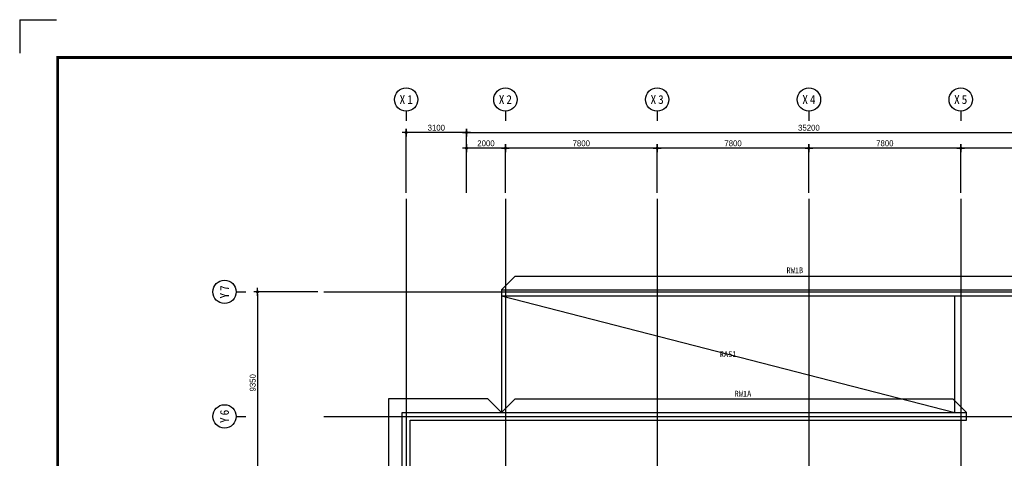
# Model space of a CAD drawing. Header units: inches. Extents: x 3753571 to 3837671, y -5560604 to -5501204.
# Tile 2 of 4: x 3753571 to 3804175, y -5523751 to -5501204. Entities that reach past the tile are written whole.
import ezdxf
from ezdxf.enums import TextEntityAlignment as Align

# ---------------------------------------------------------------- set-up
doc = ezdxf.new("R2010")
doc.units = ezdxf.units.IN
doc.header["$MEASUREMENT"] = 0
doc.linetypes.add('CEN', pattern=[66, 60, -2, 2, -2])
doc.layers.get('0').update_dxf_attribs({"linetype": 'CONTINUOUS'})
for name, color, linetype in [('3', 3, 'CONTINUOUS'), ('A_GE_FORM', 7, 'CONTINUOUS'), ('CEN', 13, 'CEN'), ('DI', 1, 'CONTINUOUS'), ('DIM', 7, 'CONTINUOUS'), ('EL3', 7, 'CONTINUOUS'), ('SY', 1, 'CONTINUOUS'), ('TE1-S', 5, 'CONTINUOUS'), ('TE1-W', 2, 'CONTINUOUS'), ('WA1', 2, 'CONTINUOUS')]:
    doc.layers.add(name, color=color, linetype=linetype)
doc.styles.add('GHS', font='txt')
doc.styles.add('HY울릉도 L', font='txt')
doc.styles.add('SDP-S', font='txt')
doc.styles.add('돋움체', font='txt')
doc.dimstyles.new('SMDI-3', dxfattribs={"dimtxt": 3, "dimasz": 1, "dimexe": 2, "dimexo": 3, "dimgap": 1, "dimtad": 1, "dimdsep": 46, "dimtxsty": 'HY울릉도 L', "dimblk": 'Z_DOT', "dimcen": 2.5, "dimdle": 1.5, "dimclrd": 1, "dimclre": 1, "dimclrt": 2, "dimadec": 0, "dimazin": 0, "dimtfac": 1, "dimtix": 1, "dimtmove": 2, "dimatfit": 3, "dimldrblk": 'Z_DOT', "dimfxl": 2, "dimtvp": 1, "dimtolj": 1, "dimtzin": 0, "dimarcsym": 0})

# ---------------------------------------------------------------- blocks, each defined once
blk = doc.blocks.new('sheet _서영')
at = {"layer": 'A_GE_FORM'}
for q in [(-362689.99, -1058481.68), (-362689.99, -1058481.68), (-362670.99, -1058464.44)]:
    blk.add_line((-362689.99, -1058464.44), q, dxfattribs=at)
at = {"layer": 'A_GE_FORM', "const_width": 1.5}
blk.add_lwpolyline([(-361868.49, -1059038.93), (-362670.49, -1059038.93), (-362670.49, -1058483.93), (-361868.49, -1058483.93)], close=True, dxfattribs=at)
blk = doc.blocks.new('Z_DOT')
at = {"layer": 'DIM', "color": 1, "ltscale": 3}
for p, q in [((-2, 0), (2, 0)), ((0, -2), (0, 2))]:
    blk.add_line(p, q, dxfattribs=at)
for radius in [0.5, 0.25]:
    blk.add_circle((0, 0), radius, dxfattribs=at)
blk = doc.blocks.new('*D18')
at = {"layer": 'DIM', "color": 1, "lineweight": -2, "ltscale": 3, "transparency": 16777216}
for p, q in [((3776534, -5510110), (3776534, -5506810)), ((3776634, -5507010), (3811634, -5507010)), ((3811734, -5510110), (3811734, -5506810))]:
    blk.add_line(p, q, dxfattribs=at)
at = {"layer": 'DIM', "color": 1, "lineweight": -2, "ltscale": 3, "transparency": 16777216, "xscale": 100, "yscale": 100, "zscale": 100, "rotation": 180}
blk.add_blockref('Z_DOT', (3776534, -5507010), dxfattribs=at)
at = {"layer": 'DIM', "color": 1, "lineweight": -2, "ltscale": 3, "transparency": 16777216, "xscale": 100, "yscale": 100, "zscale": 100}
blk.add_blockref('Z_DOT', (3811734, -5507010), dxfattribs=at)
at = {"layer": 'DIM', "color": 2, "ltscale": 3, "transparency": 16777216, "insert": (3794134, -5506760), "char_height": 300, "attachment_point": 5, "style": 'SDP-S'}
blk.add_mtext('\\A1;35200', dxfattribs=at)
blk = doc.blocks.new('CCS111')
blk.add_line((0, 8), (0, 3))
blk.add_circle((0, 14), 6)
at = {"color": 3, "style": 'GHS'}
for tag, p in [('X', (-2.45, 14.02)), ('1', (1.44, 14.02))]:
    blk.add_attdef(tag, text='', height=4.5, dxfattribs=at).set_placement(p, align=Align.MIDDLE_CENTER)
blk = doc.blocks.new('*D20')
at = {"layer": 'DIM', "color": 1, "lineweight": -2, "ltscale": 3, "transparency": 16777216}
for p, q in [((3801934, -5510110), (3801934, -5507610)), ((3809734, -5510110), (3809734, -5507610)), ((3809634, -5507810), (3802034, -5507810))]:
    blk.add_line(p, q, dxfattribs=at)
at = {"layer": 'DIM', "color": 1, "lineweight": -2, "ltscale": 3, "transparency": 16777216, "xscale": 100, "yscale": 100, "zscale": 100, "rotation": 180}
blk.add_blockref('Z_DOT', (3801934, -5507810), dxfattribs=at)
at = {"layer": 'DIM', "color": 1, "lineweight": -2, "ltscale": 3, "transparency": 16777216, "xscale": 100, "yscale": 100, "zscale": 100}
blk.add_blockref('Z_DOT', (3809734, -5507810), dxfattribs=at)
at = {"layer": 'DIM', "color": 2, "ltscale": 3, "transparency": 16777216, "insert": (3805834, -5507560), "char_height": 300, "attachment_point": 5, "style": 'SDP-S'}
blk.add_mtext('\\A1;7800', dxfattribs=at)
blk = doc.blocks.new('*D21')
at = {"layer": 'DIM', "color": 1, "lineweight": -2, "ltscale": 3, "transparency": 16777216}
for p, q in [((3794134, -5510110), (3794134, -5507610)), ((3801934, -5510110), (3801934, -5507610)), ((3801834, -5507810), (3794234, -5507810))]:
    blk.add_line(p, q, dxfattribs=at)
at = {"layer": 'DIM', "color": 1, "lineweight": -2, "ltscale": 3, "transparency": 16777216, "xscale": 100, "yscale": 100, "zscale": 100, "rotation": 180}
blk.add_blockref('Z_DOT', (3794134, -5507810), dxfattribs=at)
at = {"layer": 'DIM', "color": 1, "lineweight": -2, "ltscale": 3, "transparency": 16777216, "xscale": 100, "yscale": 100, "zscale": 100}
blk.add_blockref('Z_DOT', (3801934, -5507810), dxfattribs=at)
at = {"layer": 'DIM', "color": 2, "ltscale": 3, "transparency": 16777216, "insert": (3798034, -5507560), "char_height": 300, "attachment_point": 5, "style": 'SDP-S'}
blk.add_mtext('\\A1;7800', dxfattribs=at)
blk = doc.blocks.new('*D22')
at = {"layer": 'DIM', "color": 1, "lineweight": -2, "ltscale": 3, "transparency": 16777216}
for p, q in [((3786334, -5510110), (3786334, -5507610)), ((3794134, -5510110), (3794134, -5507610)), ((3794034, -5507810), (3786434, -5507810))]:
    blk.add_line(p, q, dxfattribs=at)
at = {"layer": 'DIM', "color": 1, "lineweight": -2, "ltscale": 3, "transparency": 16777216, "xscale": 100, "yscale": 100, "zscale": 100, "rotation": 180}
blk.add_blockref('Z_DOT', (3786334, -5507810), dxfattribs=at)
at = {"layer": 'DIM', "color": 1, "lineweight": -2, "ltscale": 3, "transparency": 16777216, "xscale": 100, "yscale": 100, "zscale": 100}
blk.add_blockref('Z_DOT', (3794134, -5507810), dxfattribs=at)
at = {"layer": 'DIM', "color": 2, "ltscale": 3, "transparency": 16777216, "insert": (3790234, -5507560), "char_height": 300, "attachment_point": 5, "style": 'SDP-S'}
blk.add_mtext('\\A1;7800', dxfattribs=at)
blk = doc.blocks.new('*D23')
at = {"layer": 'DIM', "color": 1, "lineweight": -2, "ltscale": 3, "transparency": 16777216}
for p, q in [((3778534, -5510110), (3778534, -5507610)), ((3786334, -5510110), (3786334, -5507610)), ((3786234, -5507810), (3778634, -5507810))]:
    blk.add_line(p, q, dxfattribs=at)
at = {"layer": 'DIM', "color": 1, "lineweight": -2, "ltscale": 3, "transparency": 16777216, "xscale": 100, "yscale": 100, "zscale": 100, "rotation": 180}
blk.add_blockref('Z_DOT', (3778534, -5507810), dxfattribs=at)
at = {"layer": 'DIM', "color": 1, "lineweight": -2, "ltscale": 3, "transparency": 16777216, "xscale": 100, "yscale": 100, "zscale": 100}
blk.add_blockref('Z_DOT', (3786334, -5507810), dxfattribs=at)
at = {"layer": 'DIM', "color": 2, "ltscale": 3, "transparency": 16777216, "insert": (3782434, -5507560), "char_height": 300, "attachment_point": 5, "style": 'SDP-S'}
blk.add_mtext('\\A1;7800', dxfattribs=at)
blk = doc.blocks.new('*D24')
at = {"layer": 'DIM', "color": 1, "lineweight": -2, "ltscale": 3, "transparency": 16777216}
for p, q in [((3776534, -5510110), (3776534, -5507610)), ((3778534, -5510110), (3778534, -5507610)), ((3778434, -5507810), (3776634, -5507810))]:
    blk.add_line(p, q, dxfattribs=at)
at = {"layer": 'DIM', "color": 1, "lineweight": -2, "ltscale": 3, "transparency": 16777216, "xscale": 100, "yscale": 100, "zscale": 100, "rotation": 180}
blk.add_blockref('Z_DOT', (3776534, -5507810), dxfattribs=at)
at = {"layer": 'DIM', "color": 1, "lineweight": -2, "ltscale": 3, "transparency": 16777216, "xscale": 100, "yscale": 100, "zscale": 100}
blk.add_blockref('Z_DOT', (3778534, -5507810), dxfattribs=at)
at = {"layer": 'DIM', "color": 2, "ltscale": 3, "transparency": 16777216, "insert": (3777534, -5507560), "char_height": 300, "attachment_point": 5, "style": 'SDP-S'}
blk.add_mtext('\\A1;2000', dxfattribs=at)
blk = doc.blocks.new('*D26')
at = {"layer": 'DIM', "color": 1, "lineweight": -2, "ltscale": 3, "transparency": 16777216}
for p, q in [((3768899, -5515195), (3765599, -5515195)), ((3765799, -5515295), (3765799, -5524445)), ((3768899, -5524545), (3765599, -5524545))]:
    blk.add_line(p, q, dxfattribs=at)
at = {"layer": 'DIM', "color": 1, "lineweight": -2, "ltscale": 3, "transparency": 16777216, "xscale": 100, "yscale": 100, "zscale": 100}
for p, rotation in [((3765799, -5515195), 90), ((3765799, -5524545), 270)]:
    blk.add_blockref('Z_DOT', p, dxfattribs=dict(at, rotation=rotation))
at = {"layer": 'DIM', "color": 2, "ltscale": 3, "transparency": 16777216, "insert": (3765549, -5519870), "char_height": 300, "attachment_point": 5, "rotation": 90, "style": 'SDP-S'}
blk.add_mtext('\\A1;9350', dxfattribs=at)
blk = doc.blocks.new('*D16')
at = {"layer": 'DIM', "color": 1, "lineweight": -2, "ltscale": 3, "transparency": 16777216}
for p, q in [((3773434, -5510110), (3773434, -5506810)), ((3776434, -5507010), (3773534, -5507010)), ((3776534, -5510110), (3776534, -5506810))]:
    blk.add_line(p, q, dxfattribs=at)
at = {"layer": 'DIM', "color": 1, "lineweight": -2, "ltscale": 3, "transparency": 16777216, "xscale": 100, "yscale": 100, "zscale": 100, "rotation": 180}
blk.add_blockref('Z_DOT', (3773434, -5507010), dxfattribs=at)
at = {"layer": 'DIM', "color": 1, "lineweight": -2, "ltscale": 3, "transparency": 16777216, "xscale": 100, "yscale": 100, "zscale": 100}
blk.add_blockref('Z_DOT', (3776534, -5507010), dxfattribs=at)
at = {"layer": 'DIM', "color": 2, "ltscale": 3, "transparency": 16777216, "insert": (3774984, -5506760), "char_height": 300, "attachment_point": 5, "style": 'SDP-S'}
blk.add_mtext('\\A1;3100', dxfattribs=at)

msp = doc.modelspace()

# ---------------------------------------------------------------- linework, layer by layer
at = {"layer": 'CEN'}
for p, q in [((3773434.29, -5510409.833), (3773434.29, -5554758.274)), ((3778534.29, -5510409.833), (3778534.29, -5554758.274)), ((3786334.29, -5510409.833), (3786334.29, -5554758.274)), ((3794134.29, -5510409.833), (3794134.29, -5554758.274)), ((3801934.29, -5510409.833), (3801934.29, -5554758.274)), ((3769198.874, -5515195.309), (3820057.54, -5515195.309)), ((3769198.874, -5521595.309), (3820057.54, -5521595.309))]:
    msp.add_line(p, q, dxfattribs=at)
at = {"layer": 'EL3'}
for p, q in [((3778334.29, -5515395.309), (3778334.29, -5521395.309)), ((3778334.29, -5515395.309), (3801634.29, -5521395.309)), ((3801634.29, -5521395.309), (3801634.29, -5515395.309))]:
    msp.add_line(p, q, dxfattribs=at)
at = {"layer": 'SY', "ltscale": 1000}
for points in [[(3778334.29, -5515095.309), (3779034.29, -5514395.309), (3810434.29, -5514395.309), (3810434.29, -5520695.309)], [(3778334.29, -5521395.309), (3777634.29, -5520695.309), (3772534.29, -5520695.309), (3772534.29, -5551595.309), (3815734.29, -5551595.309), (3815734.29, -5520695.309), (3810434.29, -5520695.309), (3809734.29, -5521395.309)], [(3778334.29, -5521395.309), (3779034.29, -5520695.309), (3801534.29, -5520695.309), (3802234.29, -5521395.309)]]:
    msp.add_lwpolyline(points, dxfattribs=at)
at = {"layer": 'WA1'}
msp.add_line((3802234.29, -5521795.309), (3802234.29, -5521395.309), dxfattribs=at)
for points in [[(3778334.29, -5515095.309), (3809734.29, -5515095.309), (3809734.29, -5521395.309)], [(3778334.29, -5515095.309), (3778334.29, -5515395.309)], [(3778334.29, -5515395.309), (3809434.29, -5515395.309), (3809434.29, -5521795.309)], [(3809734.29, -5521395.309), (3815034.29, -5521395.309), (3815034.29, -5550895.309), (3773234.29, -5550895.309), (3773234.29, -5521395.309), (3802234.29, -5521395.309)], [(3809434.29, -5521795.309), (3814634.29, -5521795.309), (3814634.29, -5550495.309), (3773634.29, -5550495.309), (3773634.29, -5521795.309), (3802234.29, -5521795.309)]]:
    msp.add_lwpolyline(points, dxfattribs=at)

# ---------------------------------------------------------------- block references
at = {"layer": '3', "xscale": 100, "yscale": 100, "zscale": 100}
msp.add_blockref('sheet _서영', (40022570.4, 100345239.336), dxfattribs=at)
at = {"layer": 'DI'}
ref = msp.add_blockref('CCS111', (3773434.29, -5506709.833), dxfattribs=dict(at, xscale=100, yscale=100, zscale=100))
ref.add_attrib('1', '1', dxfattribs={"layer": '0', "color": 3, "height": 450, "style": '돋움체'}).set_placement((3773628.039, -5505309.039), align=Align.MIDDLE_CENTER)
ref.add_attrib('X', 'X', dxfattribs={"layer": '0', "color": 3, "height": 450, "style": '돋움체'}).set_placement((3773239.085, -5505308.042), align=Align.MIDDLE_CENTER)
ref = msp.add_blockref('CCS111', (3778534.29, -5506709.833), dxfattribs=dict(at, xscale=100, yscale=100, zscale=100))
ref.add_attrib('1', '2', dxfattribs={"layer": '0', "color": 3, "height": 450, "style": '돋움체'}).set_placement((3778728.039, -5505309.039), align=Align.MIDDLE_CENTER)
ref.add_attrib('X', 'X', dxfattribs={"layer": '0', "color": 3, "height": 450, "style": '돋움체'}).set_placement((3778339.085, -5505308.042), align=Align.MIDDLE_CENTER)
ref = msp.add_blockref('CCS111', (3786334.29, -5506709.833), dxfattribs=dict(at, xscale=100, yscale=100, zscale=100))
ref.add_attrib('1', '3', dxfattribs={"layer": '0', "color": 3, "height": 450, "style": '돋움체'}).set_placement((3786528.039, -5505309.039), align=Align.MIDDLE_CENTER)
ref.add_attrib('X', 'X', dxfattribs={"layer": '0', "color": 3, "height": 450, "style": '돋움체'}).set_placement((3786139.085, -5505308.042), align=Align.MIDDLE_CENTER)
ref = msp.add_blockref('CCS111', (3794134.29, -5506709.833), dxfattribs=dict(at, xscale=100, yscale=100, zscale=100))
ref.add_attrib('1', '4', dxfattribs={"layer": '0', "color": 3, "height": 450, "style": '돋움체'}).set_placement((3794328.039, -5505309.039), align=Align.MIDDLE_CENTER)
ref.add_attrib('X', 'X', dxfattribs={"layer": '0', "color": 3, "height": 450, "style": '돋움체'}).set_placement((3793939.085, -5505308.042), align=Align.MIDDLE_CENTER)
ref = msp.add_blockref('CCS111', (3801934.29, -5506709.833), dxfattribs=dict(at, xscale=100, yscale=100, zscale=100))
ref.add_attrib('1', '5', dxfattribs={"layer": '0', "color": 3, "height": 450, "style": '돋움체'}).set_placement((3802128.039, -5505309.039), align=Align.MIDDLE_CENTER)
ref.add_attrib('X', 'X', dxfattribs={"layer": '0', "color": 3, "height": 450, "style": '돋움체'}).set_placement((3801739.085, -5505308.042), align=Align.MIDDLE_CENTER)
ref = msp.add_blockref('CCS111', (3765498.874, -5515195.309), dxfattribs=dict(at, xscale=100, yscale=100, zscale=100, rotation=90))
ref.add_attrib('1', '7', dxfattribs={"layer": '0', "color": 3, "height": 450, "rotation": 90, "style": '돋움체'}).set_placement((3764098.079, -5515001.559), align=Align.MIDDLE_CENTER)
ref.add_attrib('X', 'Y', dxfattribs={"layer": '0', "color": 3, "height": 450, "rotation": 90, "style": '돋움체'}).set_placement((3764097.083, -5515390.514), align=Align.MIDDLE_CENTER)
ref = msp.add_blockref('CCS111', (3765498.874, -5521595.309), dxfattribs=dict(at, xscale=100, yscale=100, zscale=100, rotation=90))
ref.add_attrib('1', '6', dxfattribs={"layer": '0', "color": 3, "height": 450, "rotation": 90, "style": '돋움체'}).set_placement((3764098.079, -5521401.559), align=Align.MIDDLE_CENTER)
ref.add_attrib('X', 'Y', dxfattribs={"layer": '0', "color": 3, "height": 450, "rotation": 90, "style": '돋움체'}).set_placement((3764097.083, -5521790.514), align=Align.MIDDLE_CENTER)

# ---------------------------------------------------------------- texts
at = {"layer": 'TE1-S', "style": '돋움체'}
msp.add_text('RAS1', height=300, dxfattribs=at).set_placement((3789984.29, -5518395.309), align=Align.MIDDLE_CENTER)
at = {"layer": 'TE1-W', "style": '돋움체'}
for s, p in [('RW1B', (3792981.487, -5514237.722)), ('RW1A', (3790313.656, -5520577.982))]:
    msp.add_text(s, height=300, dxfattribs=at).set_placement(p)

# ---------------------------------------------------------------- dimensions: what is measured, and where the dimension line sits
at = {"layer": 'DIM', "ltscale": 3}
for base, p1, p2, picture, middle in [((3773434.29, -5507009.833), (3776534.29, -5510409.833), (3773434.29, -5510409.833), '*D16', (3774984.29, -5506759.63)), ((3811734.29, -5507009.833), (3776534.29, -5510409.833), (3811734.29, -5510409.833), '*D18', (3794134.29, -5506759.63)), ((3776534.29, -5507809.833), (3778534.29, -5510409.833), (3776534.29, -5510409.833), '*D24', (3777534.29, -5507559.63)), ((3778534.29, -5507809.833), (3786334.29, -5510409.833), (3778534.29, -5510409.833), '*D23', (3782434.29, -5507559.63)), ((3786334.29, -5507809.833), (3794134.29, -5510409.833), (3786334.29, -5510409.833), '*D22', (3790234.29, -5507559.63)), ((3794134.29, -5507809.833), (3801934.29, -5510409.833), (3794134.29, -5510409.833), '*D21', (3798034.29, -5507559.63)), ((3801934.29, -5507809.833), (3809734.29, -5510409.833), (3801934.29, -5510409.833), '*D20', (3805834.29, -5507559.63))]:
    dim = msp.add_linear_dim(base=base, p1=p1, p2=p2, dimstyle='SMDI-3', override={"dimscale": 100, "dimtxsty": 'SDP-S'}, dxfattribs=at)
    dim.commit()
    dim.dimension.update_dxf_attribs({"geometry": picture, "text_midpoint": middle})
dim = msp.add_linear_dim(base=(3765798.874, -5524545.309), p1=(3769198.874, -5515195.309), p2=(3769198.874, -5524545.309), angle=90, dimstyle='SMDI-3', override={"dimscale": 100, "dimtxsty": 'SDP-S'}, dxfattribs=at)
dim.commit()
dim.dimension.update_dxf_attribs({"geometry": '*D26', "text_midpoint": (3765548.67, -5519870.309)})

doc.saveas('drawing.dxf')
